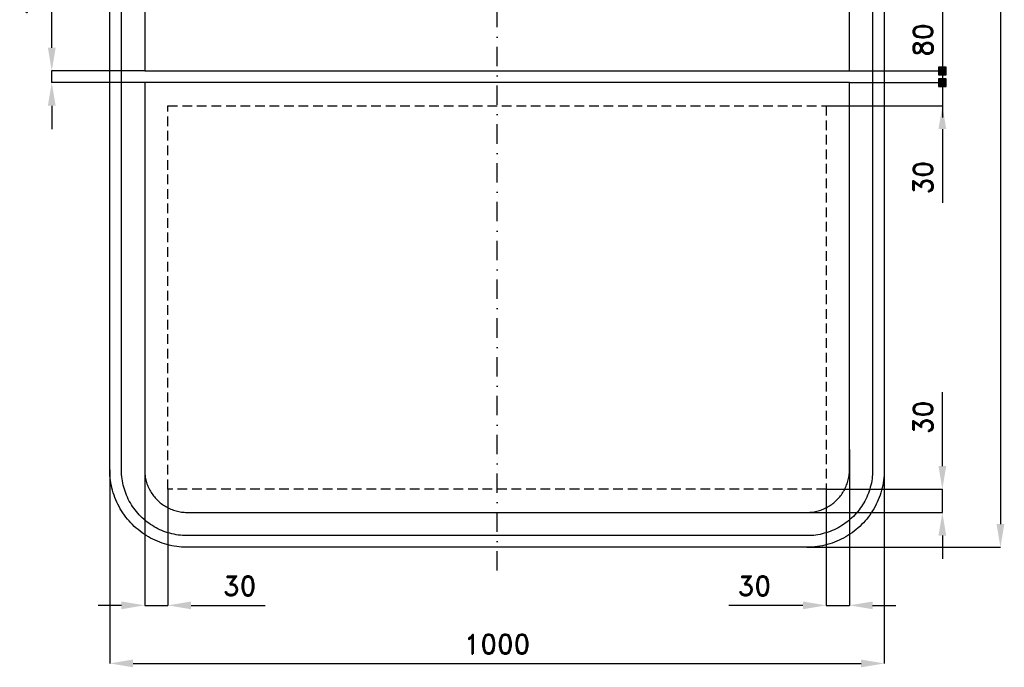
# Model space of a CAD drawing. Header units: millimetres. Extents: x -616 to 655, y -905 to 780.
# Tile 1 of 2: x -616 to 655, y -905 to -69. Entities that reach past the tile are written whole.
import ezdxf

# ---------------------------------------------------------------- set-up
doc = ezdxf.new("R2010")
doc.units = ezdxf.units.MM
doc.header["$LTSCALE"] = 5
doc.linetypes.add('ČERCHOVANÁX2', pattern=[2, 1, -0.5, 0, -0.5])
doc.linetypes.add('ČÁRKOVANÁX2', pattern=[1.5, 1, -0.5])
doc.layers.add('Kóty', color=2, linetype='Continuous')
doc.layers.add('Značka', color=7, linetype='Continuous')
doc.styles.get("Standard").update_dxf_attribs({"font": 'romand.shx', "height": 25})
doc.dimstyles.get("Standard").update_dxf_attribs({"dimtxt": 25, "dimasz": 30, "dimexe": 0.18, "dimexo": 0.0625, "dimgap": 12.5, "dimtad": 1, "dimdec": 0, "dimzin": 0, "dimdsep": 46, "dimtxsty": 'Standard', "dimcen": 0.09, "dimadec": 0, "dimazin": 0, "dimtfac": 1, "dimtdec": 0, "dimtofl": 0, "dimtmove": 0, "dimatfit": 3, "dimfxl": 1, "dimtolj": 1, "dimtzin": 0, "dimarcsym": 0})

# ---------------------------------------------------------------- blocks, each defined once
blk = doc.blocks.new('*D3')
at = {"layer": 'Defpoints', "color": 0, "transparency": 16777216}
for p in [(-575, -135), (-455, -135), (-455, -150)]:
    blk.add_point(p, dxfattribs=at)
at = {"layer": 'Kóty', "color": 0, "lineweight": -2, "transparency": 16777216}
for p, q in [((-575, -105), (-575, -13.1)), ((-455.1, -135), (-575.2, -135)), ((-455.1, -150), (-575.2, -150)), ((-575, -180), (-575, -210))]:
    blk.add_line(p, q, dxfattribs=at)
at = {"layer": 'Kóty', "color": 0, "transparency": 16777216}
for points in [[(-580, -105), (-570, -105), (-575, -135)], [(-580, -180), (-570, -180), (-575, -150)]]:
    blk.add_solid(points, dxfattribs=at)
at = {"layer": 'Kóty', "color": 0, "transparency": 16777216, "insert": (-600, -44), "char_height": 25, "attachment_point": 5, "rotation": 90}
blk.add_mtext('\\A1;15', dxfattribs=at)
blk = doc.blocks.new('*D4')
at = {"layer": 'Defpoints', "color": 0, "transparency": 16777216}
for p in [(-455, -636.6), (-425, -675), (-425, -825)]:
    blk.add_point(p, dxfattribs=at)
at = {"layer": 'Kóty', "color": 0, "lineweight": -2, "transparency": 16777216}
for p, q in [((-455, -636.6), (-455, -825.2)), ((-425, -675.1), (-425, -825.2)), ((-485, -825), (-515, -825)), ((-395, -825), (-299.5, -825))]:
    blk.add_line(p, q, dxfattribs=at)
at = {"layer": 'Kóty', "color": 0, "transparency": 16777216}
for points in [[(-485, -820), (-485, -830), (-455, -825)], [(-395, -820), (-395, -830), (-425, -825)]]:
    blk.add_solid(points, dxfattribs=at)
at = {"layer": 'Kóty', "color": 0, "transparency": 16777216, "insert": (-332.3, -800), "char_height": 25, "attachment_point": 5}
blk.add_mtext('\\A1;30', dxfattribs=at)
blk = doc.blocks.new('*D5')
at = {"layer": 'Defpoints', "color": 0, "transparency": 16777216}
for p in [(455, -623.8), (425, -675), (425, -825)]:
    blk.add_point(p, dxfattribs=at)
at = {"layer": 'Kóty', "color": 0, "lineweight": -2, "transparency": 16777216}
for p, q in [((455, -623.8), (455, -825.2)), ((425, -675.1), (425, -825.2)), ((395, -825), (299.5, -825)), ((485, -825), (515, -825))]:
    blk.add_line(p, q, dxfattribs=at)
at = {"layer": 'Kóty', "color": 0, "transparency": 16777216}
for points in [[(395, -820), (395, -830), (425, -825)], [(485, -820), (485, -830), (455, -825)]]:
    blk.add_solid(points, dxfattribs=at)
at = {"layer": 'Kóty', "color": 0, "transparency": 16777216, "insert": (332.3, -800), "char_height": 25, "attachment_point": 5}
blk.add_mtext('\\A1;30', dxfattribs=at)
blk = doc.blocks.new('*D6')
at = {"layer": 'Defpoints', "color": 0, "transparency": 16777216}
for p in [(-500, -650), (499.997, -650), (499.997, -900)]:
    blk.add_point(p, dxfattribs=at)
at = {"layer": 'Kóty', "color": 0, "lineweight": -2, "transparency": 16777216}
for p, q in [((-500, -650.0625), (-500, -900.18)), ((499.997, -650.0625), (499.997, -900.18)), ((-470, -900), (469.997, -900))]:
    blk.add_line(p, q, dxfattribs=at)
at = {"layer": 'Kóty', "color": 0, "transparency": 16777216}
for points in [[(-470, -895), (-470, -905), (-500, -900)], [(469.997, -895), (469.997, -905), (499.997, -900)]]:
    blk.add_solid(points, dxfattribs=at)
at = {"layer": 'Kóty', "color": 0, "transparency": 16777216, "insert": (-0.0015, -875), "char_height": 25, "attachment_point": 5}
blk.add_mtext('\\A1;1000', dxfattribs=at)
blk = doc.blocks.new('*D7')
at = {"layer": 'Defpoints', "color": 0, "transparency": 16777216}
for p in [(399.997, 750), (399.997, -750), (649.997, -750)]:
    blk.add_point(p, dxfattribs=at)
at = {"layer": 'Kóty', "color": 0, "lineweight": -2, "transparency": 16777216}
for p, q in [((400.0595, 750), (650.177, 750)), ((649.997, 720), (649.997, -720)), ((400.0595, -750), (650.177, -750))]:
    blk.add_line(p, q, dxfattribs=at)
at = {"layer": 'Kóty', "color": 0, "transparency": 16777216}
for points in [[(644.997, 720), (654.997, 720), (649.997, 750)], [(644.997, -720), (654.997, -720), (649.997, -750)]]:
    blk.add_solid(points, dxfattribs=at)
at = {"layer": 'Kóty', "color": 0, "transparency": 16777216, "insert": (624.997, 0), "char_height": 25, "attachment_point": 5, "rotation": 90}
blk.add_mtext('\\A1;1500', dxfattribs=at)
blk = doc.blocks.new('*D8')
at = {"layer": 'Defpoints', "color": 0, "transparency": 16777216}
for p in [(425, -675.1), (575, -675.1), (368.6, -705)]:
    blk.add_point(p, dxfattribs=at)
at = {"layer": 'Kóty', "color": 0, "lineweight": -2, "transparency": 16777216}
for p, q in [((575, -645.1), (575, -549.6)), ((425.1, -675.1), (575.2, -675.1)), ((368.6, -705), (575.2, -705)), ((575, -735), (575, -765))]:
    blk.add_line(p, q, dxfattribs=at)
at = {"layer": 'Kóty', "color": 0, "transparency": 16777216}
for points in [[(570, -645.1), (580, -645.1), (575, -675.1)], [(570, -735), (580, -735), (575, -705)]]:
    blk.add_solid(points, dxfattribs=at)
at = {"layer": 'Kóty', "color": 0, "transparency": 16777216, "insert": (550, -582.3), "char_height": 25, "attachment_point": 5, "rotation": 90}
blk.add_mtext('\\A1;30', dxfattribs=at)

msp = doc.modelspace()

# ---------------------------------------------------------------- hatches: boundary and pattern name
at = {"layer": 'Kóty'}
h = msp.add_hatch(color=256, dxfattribs=at)
h.dxf.hatch_style = 1
h.paths.add_polyline_path([(569.817, -140), (579.817, -140), (579.817, -130), (569.817, -130)])
h = msp.add_hatch(color=256, dxfattribs=at)
h.dxf.hatch_style = 1
h.paths.add_polyline_path([(569.997, -155), (579.997, -155), (579.997, -145), (569.997, -145)])

# ---------------------------------------------------------------- linework, layer by layer
for p, q in [((574.997, -55.0253), (574.997, -195)), ((454.997, -135), (575.177, -135)), ((455.0595, -150), (575.177, -150)), ((425.0595, -180), (575.177, -180)), ((574.997, -210), (574.997, -305.4762))]:
    msp.add_line(p, q, dxfattribs=at)
for points in [[(-575, -150), (-575, -135)], [(569.817, -130), (579.817, -140)], [(579.817, -130), (569.817, -140)], [(569.997, -145), (579.997, -155)], [(579.997, -145), (569.997, -155)], [(574.997, -705), (574.997, -675)], [(-455, -825), (-425, -825)], [(424.997, -825), (454.997, -825)]]:
    msp.add_lwpolyline(points, dxfattribs=at)
for points in [[(569.817, -140), (579.817, -140), (579.817, -130), (569.817, -130)], [(569.997, -155), (579.997, -155), (579.997, -145), (569.997, -145)]]:
    msp.add_lwpolyline(points, close=True, dxfattribs=at)
msp.add_solid([(569.997, -210), (579.997, -210), (574.997, -180)], dxfattribs=at)
at = {"layer": 'Značka', "color": 6, "linetype": 'ČERCHOVANÁX2', "ltscale": 5}
msp.add_lwpolyline([(0, -780), (0, 780)], dxfattribs=at)
at = {"layer": 'Značka', "color": 3}
for points in [[(-400, -750), (-400.393, -749.9988), (-400.786, -749.9969, -0.0321803), (-413.698, -749.0925, -0.0354431), (-426.388, -746.4557, -0.0362674), (-438.659, -742.3068, -0.0344205), (-450.227, -736.4713, -0.0337204), (-461.005, -729.2849, -0.0340853), (-470.711, -720.7107, -0.0342077), (-479.293, -711.0064, -0.0342326), (-486.472, -700.2266, -0.0340451), (-492.266, -688.6512, -0.0334117), (-496.456, -676.3873, -0.0341241), (-499.136, -663.6918, -0.0367433), (-499.997, -650.785), (-499.999, -650.393), (-500, -650), (-500, 650)], [(-400, -735), (-400.334, -734.999), (-400.668, -734.9974, -0.0321801), (-411.643, -734.2286, -0.0354426), (-422.43, -731.9874, -0.0362666), (-432.861, -728.4608, -0.0344203), (-442.693, -723.5006, -0.0337204), (-451.854, -717.3922, -0.0340822), (-460.104, -710.1041, -0.0342075), (-467.4, -701.8554, -0.0342285), (-473.501, -692.6926, -0.0340465), (-478.426, -682.8535, -0.0334137), (-481.988, -672.4292, -0.0341261), (-484.266, -661.638, -0.0367479), (-484.998, -650.668), (-484.999, -650.334), (-485, -650), (-485, 650)], [(499.997, 650), (499.997, -650), (499.997, -650.393), (499.997, -650.785, -0.0321792), (499.087, -663.6978, -0.0354419), (496.457, -676.3873, -0.0362726), (492.307, -688.6591, -0.0344237), (486.467, -700.2266, -0.033731), (479.287, -711.0042, -0.0340931), (470.707, -720.7107, -0.0342087), (461.007, -729.2931, -0.034232), (450.227, -736.4713, -0.0340397), (438.647, -742.2651, -0.0334119), (426.387, -746.4557, -0.034129), (413.687, -749.1355, -0.036745), (400.787, -749.9969), (400.397, -749.9989), (399.997, -750), (-400, -750)], [(484.997, 650), (484.997, -650), (484.997, -650.334), (484.997, -650.668, -0.0321736), (484.227, -661.6431, -0.035439), (481.987, -672.4292, -0.0362609), (478.457, -682.8602, -0.0344285), (473.497, -692.6926, -0.0337288), (467.387, -701.8536, -0.034079), (460.107, -710.1041, -0.0342094), (451.857, -717.3991, -0.0342308), (442.697, -723.5006, -0.0340397), (432.857, -728.4254, -0.0334111), (422.427, -731.9874, -0.0341284), (411.637, -734.2652, -0.036745), (400.667, -734.9974), (400.337, -734.9991), (399.997, -735), (-400, -735)], [(-455, -150), (-455, -650), (-455, -650.216), (-454.999, -650.432, 0.0321835), (-454.501, -657.5338, 0.035446), (-453.051, -664.513, 0.036274), (-450.769, -671.2625, 0.0344238), (-447.56, -677.6246, 0.0337237), (-443.607, -683.5523, 0.0340854), (-438.891, -688.8909, 0.0342047), (-433.554, -693.6112, 0.0342324), (-427.625, -697.5592, 0.0340464), (-421.259, -700.7458, 0.0334127), (-414.513, -703.0507, 0.0341268), (-407.531, -704.5245, 0.0367454), (-400.432, -704.9983), (-400.216, -704.9994), (-400, -705)], [(-400, -705), (399.997, -705), (400.217, -704.9994), (400.427, -704.9983, 0.0321787), (407.537, -704.5008, 0.035439), (414.517, -703.0507, 0.0362647), (421.267, -700.7687, 0.0344187), (427.627, -697.5592, 0.033712), (433.547, -693.6067, 0.0340939), (438.887, -688.8909, 0.0342251), (443.607, -683.5535, 0.034236), (447.557, -677.6246, 0.0340644), (450.747, -671.2582, 0.0334286), (453.047, -664.513, 0.0341416), (454.527, -657.5305, 0.0367432), (454.997, -650.432), (454.997, -650.216), (454.997, -650), (454.997, -150)]]:
    msp.add_lwpolyline(points, format="xyb", dxfattribs=at)
for points in [[(-455, 650), (-455, -135)], [(454.997, -135), (454.997, 650)], [(-455, -135), (454.997, -135)], [(454.997, -150), (-455, -150)]]:
    msp.add_lwpolyline(points, dxfattribs=at)
at = {"layer": 'Značka', "color": 6, "linetype": 'ČÁRKOVANÁX2', "ltscale": 2.5}
msp.add_lwpolyline([(-425, -675), (-425, -180), (424.997, -180), (424.997, -675), (-425, -675)], dxfattribs=at)

# ---------------------------------------------------------------- texts
at = {"layer": 'Kóty', "char_height": 25, "attachment_point": 5, "rotation": 90}
for s, insert in [('\\A1;80', (549.997, -95.0126)), ('\\A1;30', (549.997, -272.7381))]:
    msp.add_mtext(s, dxfattribs=dict(at, insert=insert))

# ---------------------------------------------------------------- dimensions: what is measured, and where the dimension line sits
at = {"layer": 'Kóty'}
for base, p1, p2, picture, middle in [((649.997, -750), (399.997, 750), (399.997, -750), '*D7', (624.997, 0)), ((-575, -135), (-455, -150), (-455, -135), '*D3', (-600, -44.0476)), ((574.997, -675.0625), (368.5864, -705), (424.997, -675.0625), '*D8', (549.997, -582.3244))]:
    dim = msp.add_linear_dim(base=base, p1=p1, p2=p2, angle=90, dimstyle='Standard', dxfattribs=at)
    dim.commit()
    dim.dimension.update_dxf_attribs({"geometry": picture, "text_midpoint": middle})
for base, p1, p2, picture, middle in [((424.997, -825), (454.997, -623.7872), (424.997, -675), '*D5', (332.2589, -800)), ((-425, -825), (-455, -636.5798), (-425, -675), '*D4', (-332.2619, -800)), ((499.997, -900), (-500, -650), (499.997, -650), '*D6', (-0.0015, -875))]:
    dim = msp.add_linear_dim(base=base, p1=p1, p2=p2, dimstyle='Standard', dxfattribs=at)
    dim.commit()
    dim.dimension.update_dxf_attribs({"geometry": picture, "text_midpoint": middle})

doc.saveas('drawing.dxf')
